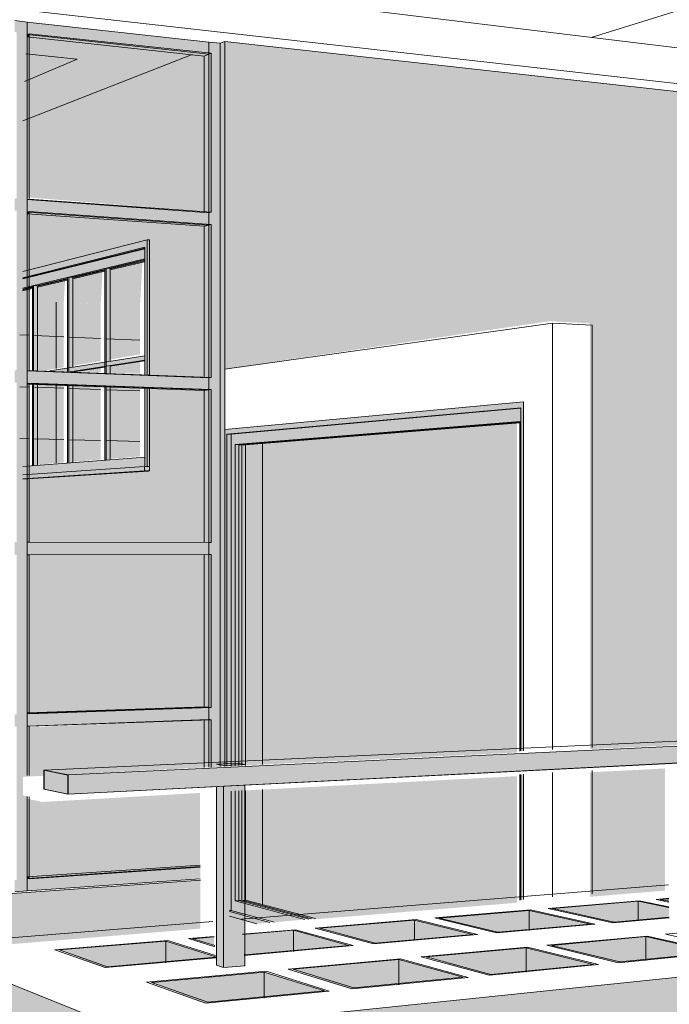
# Model space of a CAD drawing. Header units: metres. Extents: x -1.7 to 80, y -8.6 to 1.8.
# Tile 36 of 79: x 79.91138 to 79.91854, y 1.745 to 1.75586. Entities that reach past the tile are written whole.
import ezdxf

# ---------------------------------------------------------------- set-up
doc = ezdxf.new("R2010")
doc.units = ezdxf.units.M
for name, color, linetype, lineweight in [('A-CLNG', 13, 'Continuous', 9), ('A-CLNG-PATT', 13, 'Continuous', 9), ('A-FLOR', 192, 'Continuous', 9), ('A-GENM', 13, 'Continuous', 18), ('A-GLAZ', 151, 'Continuous', 9), ('A-GLAZ-CURT', 52, 'Continuous', 9), ('A-GLAZ-CWMG', 51, 'Continuous', 9), ('A-WALL', 5, 'Continuous', 18), ('A-WALL-PATT', 111, 'Continuous', 9)]:
    doc.layers.add(name, color=color, linetype=linetype, lineweight=lineweight)

# ---------------------------------------------------------------- blocks, each defined once
blk = doc.blocks.new('FP_6-paginação RESTAURANTE-BALCÃO DISTRIBUIÇÃO')
at = {"layer": 'A-WALL-PATT'}
for p, q in [((-4.09567, 1.752032), (-4.09567, 1.752695)), ((-4.094527, 1.752012), (-4.094527, 1.752744)), ((-4.096083, 1.752436), (-4.095835, 1.752424)), ((-4.095783, 1.752422), (-4.095518, 1.75241)), ((-4.095464, 1.752408), (-4.095182, 1.752395)), ((-4.095127, 1.752392), (-4.095112, 1.752392)), ((-4.094928, 1.752383), (-4.094824, 1.752379)), ((-4.094767, 1.752376), (-4.094444, 1.752362)), ((-4.094385, 1.752359), (-4.094038, 1.752343)), ((-4.093976, 1.752341), (-4.093603, 1.752324)), ((-4.096083, 1.751851), (-4.095835, 1.751842)), ((-4.095783, 1.751841), (-4.095584, 1.751834)), ((-4.09567, 1.751819), (-4.09567, 1.751881)), ((-4.095338, 1.751825), (-4.095182, 1.75182)), ((-4.095127, 1.751818), (-4.095112, 1.751818)), ((-4.094928, 1.751811), (-4.094824, 1.751808)), ((-4.094767, 1.751806), (-4.094444, 1.751795)), ((-4.094527, 1.750968), (-4.094527, 1.751841)), ((-4.09567, 1.750875), (-4.09567, 1.751771)), ((-4.094385, 1.751793), (-4.094038, 1.751781)), ((-4.093976, 1.751779), (-4.093603, 1.751766)), ((-4.096083, 1.751266), (-4.095835, 1.751261)), ((-4.095783, 1.751259), (-4.095518, 1.751253)), ((-4.095464, 1.751252), (-4.095182, 1.751245)), ((-4.095127, 1.751244), (-4.095112, 1.751244)), ((-4.094928, 1.751239), (-4.094824, 1.751237)), ((-4.094767, 1.751236), (-4.094444, 1.751228)), ((-4.094385, 1.751227), (-4.094038, 1.751219)), ((-4.093976, 1.751217), (-4.093603, 1.751208))]:
    blk.add_line(p, q, dxfattribs=at)
blk = doc.blocks.new('FP_7-paginação RESTAURANTE-BALCÃO DISTRIBUIÇÃO')
at = {"layer": 'A-CLNG-PATT', "lineweight": 18}
blk.add_line((-4.088626, 1.755665), (-4.074253, 1.760099), dxfattribs=at)

msp = doc.modelspace()

# ---------------------------------------------------------------- hatches: boundary and pattern name
at = {"layer": 'A-GENM'}
for points in [[(79.911912, 1.747317), (79.924181, 1.747946), (79.924181, 1.748109), (79.911912, 1.74753), (79.911912, 1.74739)], [(79.911909, 1.747316), (79.911909, 1.747317), (79.911647, 1.747373), (79.911647, 1.74758), (79.911644, 1.747581), (79.911644, 1.747372), (79.911905, 1.747317)], [(79.911912, 1.747317), (79.911912, 1.74753), (79.911647, 1.74758), (79.911647, 1.747373), (79.911909, 1.747317)], [(79.913626, 1.745405), (79.913626, 1.747403), (79.913548, 1.747398), (79.913548, 1.74543), (79.913599, 1.745414)], [(79.913626, 1.745405), (79.913862, 1.745426), (79.913862, 1.747415), (79.913626, 1.747403), (79.913626, 1.745417)], [(79.91264, 1.744088), (79.926331, 1.745657), (79.926331, 1.746091), (79.91264, 1.744679)], [(79.917928, 1.745897), (79.9182, 1.745921), (79.9182, 1.746136), (79.91726, 1.746055), (79.917914, 1.7459)], [(79.916643, 1.745783), (79.916999, 1.745815), (79.916999, 1.746035), (79.916003, 1.745951), (79.916627, 1.745787)], [(79.916999, 1.745815), (79.917673, 1.745884), (79.916999, 1.746035), (79.916999, 1.745824)], [(79.915285, 1.745663), (79.915734, 1.745703), (79.915734, 1.745929), (79.914683, 1.74584), (79.915266, 1.745669)], [(79.915734, 1.745703), (79.916377, 1.745769), (79.915734, 1.745929), (79.915734, 1.745713)], [(79.914399, 1.745584), (79.915007, 1.745648), (79.914399, 1.745817), (79.914399, 1.745595)], [(79.917989, 1.745454), (79.918285, 1.745483), (79.918285, 1.745746), (79.917245, 1.74565), (79.917973, 1.745458)], [(79.918285, 1.745483), (79.919063, 1.745572), (79.918285, 1.745746), (79.918285, 1.745521)], [(79.91264, 1.744088), (79.91264, 1.744679), (79.910215, 1.745648), (79.910215, 1.745164), (79.912468, 1.744164)], [(79.912323, 1.7454), (79.912989, 1.745459), (79.912989, 1.745698), (79.911816, 1.745599), (79.912301, 1.745409)], [(79.912989, 1.745459), (79.91354, 1.74552), (79.91354, 1.745525), (79.912989, 1.745698), (79.912989, 1.74547)], [(79.916564, 1.745314), (79.916963, 1.745353), (79.916963, 1.745624), (79.91586, 1.745522), (79.916544, 1.745319)], [(79.916963, 1.745353), (79.917708, 1.745439), (79.916963, 1.745624), (79.916963, 1.745362)], [(79.915047, 1.745165), (79.915561, 1.745215), (79.915561, 1.745494), (79.914392, 1.745386), (79.915024, 1.745172)], [(79.915561, 1.745215), (79.916269, 1.745298), (79.915561, 1.745494), (79.915561, 1.745256)], [(79.913431, 1.745006), (79.914075, 1.745069), (79.914075, 1.745356), (79.912832, 1.745241), (79.913429, 1.745007)], [(79.914075, 1.745069), (79.914737, 1.745148), (79.914075, 1.745356), (79.914075, 1.745109)]]:
    msp.add_hatch(color=256, dxfattribs=at).paths.add_polyline_path(points, flags=0)
h = msp.add_hatch(color=256, dxfattribs=at)
h.paths.add_polyline_path([(79.919145, 1.746005), (79.919341, 1.746022), (79.919341, 1.746231), (79.918829, 1.746189), (79.918829, 1.746073), (79.919133, 1.746007)], flags=0)
h.paths.add_polyline_path([(79.918538, 1.746135), (79.918538, 1.746164), (79.918442, 1.746156), (79.918521, 1.746139)], flags=0)
h = msp.add_hatch(color=256, dxfattribs=at)
h.paths.add_polyline_path([(79.9182, 1.745921), (79.91854, 1.745956), (79.91854, 1.746066), (79.9182, 1.746136), (79.9182, 1.745931)], flags=0)
h.paths.add_polyline_path([(79.918833, 1.745985), (79.9189, 1.745992), (79.918833, 1.746006), (79.918833, 1.74599)], flags=0)
h = msp.add_hatch(color=256, dxfattribs=at)
h.paths.add_polyline_path([(79.913848, 1.745535), (79.914399, 1.745584), (79.914399, 1.745817), (79.913835, 1.745769), (79.913835, 1.74554)], flags=0)
h.paths.add_polyline_path([(79.913522, 1.745645), (79.913522, 1.745743), (79.913289, 1.745723), (79.913489, 1.745656)], flags=0)
at = {"layer": 'A-GLAZ', "transparency": 33554471}
h = msp.add_hatch(color=256, dxfattribs=at)
h.paths.add_polyline_path([(79.909929, 1.750818), (79.910174, 1.750839), (79.910174, 1.751695), (79.909929, 1.751656), (79.909929, 1.750884)], flags=0)
h.paths.add_polyline_path([(79.909929, 1.7517), (79.910174, 1.751741), (79.910174, 1.751897), (79.909929, 1.751906), (79.909929, 1.751861)], flags=0)
h.paths.add_polyline_path([(79.910174, 1.75205), (79.910181, 1.752595), (79.909929, 1.752535), (79.909929, 1.752059), (79.91016, 1.75205)], flags=0)
h.paths.add_polyline_path([(79.910226, 1.752591), (79.910485, 1.752651), (79.910487, 1.752668), (79.910232, 1.752605), (79.910231, 1.75259)], flags=0)
h.paths.add_polyline_path([(79.910533, 1.752664), (79.910809, 1.752727), (79.91081, 1.752745), (79.910539, 1.752679), (79.910538, 1.752663)], flags=0)
h.paths.add_polyline_path([(79.910858, 1.752742), (79.911151, 1.752809), (79.911153, 1.752827), (79.910864, 1.752756), (79.910863, 1.75274)], flags=0)
h.paths.add_polyline_path([(79.911202, 1.752823), (79.911223, 1.752826), (79.911224, 1.752844), (79.911209, 1.752839), (79.911207, 1.752822)], flags=0)
h.paths.add_polyline_path([(79.911405, 1.752871), (79.911515, 1.752895), (79.911516, 1.752914), (79.911411, 1.752889), (79.911409, 1.75287)], flags=0)
h.paths.add_polyline_path([(79.911568, 1.75291), (79.911902, 1.752987), (79.911903, 1.753007), (79.911574, 1.752926), (79.911573, 1.752909)], flags=0)
h.paths.add_polyline_path([(79.911957, 1.753003), (79.912314, 1.753085), (79.912315, 1.753105), (79.911956, 1.753019), (79.911963, 1.753019), (79.911962, 1.753001)], flags=0)
h.paths.add_polyline_path([(79.912371, 1.753101), (79.912754, 1.753189), (79.912755, 1.75321), (79.91237, 1.753118), (79.912377, 1.753118), (79.912376, 1.7531)], flags=0)
h = msp.add_hatch(color=256, dxfattribs=at)
h.paths.add_polyline_path([(79.910536, 1.750865), (79.910539, 1.750865), (79.910539, 1.75175), (79.91081, 1.751792), (79.91081, 1.751795), (79.910536, 1.75175), (79.910536, 1.750883)], flags=0)
h.paths.add_polyline_path([(79.909936, 1.751656), (79.909936, 1.751657), (79.909929, 1.751656)], flags=0)
h.paths.add_polyline_path([(79.910536, 1.751797), (79.910539, 1.751798), (79.910539, 1.751882), (79.910536, 1.751883), (79.910536, 1.751858)], flags=0)
h.paths.add_polyline_path([(79.912377, 1.751997), (79.912377, 1.752037), (79.912369, 1.752035), (79.912356, 1.751997)], flags=0)
h.paths.add_polyline_path([(79.910539, 1.752034), (79.910539, 1.752679), (79.910536, 1.752679), (79.910536, 1.752034)], flags=0)
h.paths.add_polyline_path([(79.910232, 1.752589), (79.910232, 1.75259), (79.910228, 1.752589)], flags=0)
h.paths.add_polyline_path([(79.912704, 1.752696), (79.912732, 1.753198), (79.912354, 1.753108), (79.912331, 1.752715), (79.912644, 1.752699)], flags=0)
h.paths.add_polyline_path([(79.91227, 1.752718), (79.912292, 1.753093), (79.911939, 1.753009), (79.911922, 1.752736), (79.912125, 1.752726)], flags=0)
h.paths.add_polyline_path([(79.911863, 1.752739), (79.911879, 1.752995), (79.91155, 1.752916), (79.91154, 1.752756)], flags=0)
h.paths.add_polyline_path([(79.911483, 1.752759), (79.911492, 1.752902), (79.911386, 1.752877), (79.911379, 1.752765), (79.911401, 1.752764)], flags=0)
h.paths.add_polyline_path([(79.911195, 1.752774), (79.911199, 1.752833), (79.911184, 1.752829), (79.911181, 1.752775)], flags=0)
h.paths.add_polyline_path([(79.911125, 1.752778), (79.911128, 1.752816), (79.910999, 1.752785)], flags=0)
h = msp.add_hatch(color=256, dxfattribs=at)
h.paths.add_polyline_path([(79.910224, 1.750842), (79.910473, 1.750863), (79.910473, 1.751744), (79.910224, 1.751703), (79.910224, 1.750861)], flags=0)
h.paths.add_polyline_path([(79.910524, 1.750866), (79.910789, 1.750889), (79.910789, 1.751796), (79.910524, 1.751753), (79.910524, 1.750884)], flags=0)
h.paths.add_polyline_path([(79.910843, 1.750892), (79.911125, 1.750916), (79.911125, 1.751851), (79.910843, 1.751805), (79.910843, 1.750914)], flags=0)
h.paths.add_polyline_path([(79.911181, 1.750919), (79.911195, 1.75092), (79.911195, 1.751862), (79.911181, 1.75186), (79.911181, 1.750933)], flags=0)
h.paths.add_polyline_path([(79.911379, 1.750935), (79.911483, 1.750945), (79.911483, 1.751852), (79.911379, 1.751855), (79.911379, 1.750937)], flags=0)
h.paths.add_polyline_path([(79.91154, 1.750948), (79.911863, 1.750976), (79.911863, 1.751838), (79.91154, 1.75185), (79.91154, 1.750958)], flags=0)
h.paths.add_polyline_path([(79.911922, 1.750979), (79.91227, 1.751009), (79.91227, 1.751824), (79.911922, 1.751836), (79.911922, 1.751042)], flags=0)
h.paths.add_polyline_path([(79.912331, 1.751012), (79.912704, 1.751043), (79.912704, 1.751809), (79.912331, 1.751822), (79.912331, 1.751042)], flags=0)
h.paths.add_polyline_path([(79.910224, 1.75175), (79.910473, 1.751792), (79.910473, 1.751887), (79.910224, 1.751896), (79.910224, 1.751861)], flags=0)
h.paths.add_polyline_path([(79.910524, 1.7518), (79.910789, 1.751845), (79.910789, 1.751876), (79.910524, 1.751885), (79.910524, 1.751861)], flags=0)
h.paths.add_polyline_path([(79.910843, 1.751854), (79.910941, 1.751871), (79.910843, 1.751874), (79.910843, 1.751861)], flags=0)
h.paths.add_polyline_path([(79.912704, 1.751954), (79.912704, 1.752109), (79.912331, 1.752048), (79.912331, 1.751968), (79.912375, 1.751966)], flags=0)
h.paths.add_polyline_path([(79.91227, 1.75197), (79.91227, 1.752038), (79.911932, 1.751983), (79.912206, 1.751973)], flags=0)
h.paths.add_polyline_path([(79.91167, 1.751993), (79.911863, 1.752026), (79.911863, 1.752739), (79.91154, 1.752756), (79.91154, 1.751998)], flags=0)
h.paths.add_polyline_path([(79.911483, 1.752), (79.911483, 1.752759), (79.911379, 1.752765), (79.911381, 1.752004), (79.911401, 1.752003)], flags=0)
h.paths.add_polyline_path([(79.911195, 1.752011), (79.911195, 1.752774), (79.911181, 1.752775), (79.911181, 1.752012)], flags=0)
h.paths.add_polyline_path([(79.911125, 1.752014), (79.911125, 1.752778), (79.910999, 1.752785), (79.910843, 1.752746), (79.910843, 1.752024)], flags=0)
h.paths.add_polyline_path([(79.910789, 1.752026), (79.910789, 1.752733), (79.910524, 1.752667), (79.910524, 1.752037)], flags=0)
h.paths.add_polyline_path([(79.911922, 1.752036), (79.91227, 1.752094), (79.91227, 1.752718), (79.911922, 1.752736), (79.911922, 1.75212)], flags=0)
h.paths.add_polyline_path([(79.910473, 1.752038), (79.910473, 1.752654), (79.910224, 1.752591), (79.910224, 1.752048)], flags=0)
h.paths.add_polyline_path([(79.912331, 1.752104), (79.912704, 1.752168), (79.912704, 1.752696), (79.912331, 1.752715), (79.912331, 1.75212)], flags=0)
at = {"layer": 'A-GLAZ'}
h = msp.add_hatch(color=256, dxfattribs=at)
h.paths.add_polyline_path([(79.913993, 1.745888), (79.914135, 1.745901), (79.913691, 1.746023), (79.913691, 1.745973), (79.913837, 1.745932)], flags=0)
h.paths.add_polyline_path([(79.916907, 1.746152), (79.916936, 1.746155), (79.916936, 1.747538), (79.916907, 1.747536), (79.916907, 1.746158)], flags=0)
h.paths.add_polyline_path([(79.913641, 1.747624), (79.913661, 1.747625), (79.913661, 1.751289), (79.916907, 1.751578), (79.916907, 1.747794), (79.916936, 1.747796), (79.916936, 1.751646), (79.913641, 1.751338), (79.913641, 1.748081)], flags=0)
h = msp.add_hatch(color=256, dxfattribs=at)
h.paths.add_polyline_path([(79.914185, 1.745905), (79.914524, 1.745936), (79.913755, 1.746141), (79.913755, 1.747353), (79.913709, 1.74735), (79.913709, 1.746036), (79.914025, 1.745949)], flags=0)
h.paths.add_polyline_path([(79.916894, 1.74615), (79.916906, 1.746152), (79.916906, 1.747536), (79.916894, 1.747535), (79.916894, 1.746158)], flags=0)
h.paths.add_polyline_path([(79.913709, 1.747628), (79.913755, 1.74763), (79.913755, 1.751173), (79.916894, 1.751427), (79.916894, 1.747793), (79.916906, 1.747794), (79.916906, 1.751574), (79.913709, 1.751287), (79.913709, 1.748081)], flags=0)
at = {"layer": 'A-GLAZ', "transparency": 33554471}
h = msp.add_hatch(color=256, dxfattribs=at)
h.paths.add_polyline_path([(79.914567, 1.745939), (79.91464, 1.745945), (79.914054, 1.746097), (79.914054, 1.747369), (79.913796, 1.747355), (79.913796, 1.746145), (79.914433, 1.745975)], flags=0)
h.paths.add_polyline_path([(79.913796, 1.747632), (79.914054, 1.747644), (79.914057, 1.751186), (79.916893, 1.751414), (79.916893, 1.751423), (79.913796, 1.751171), (79.913796, 1.748081)], flags=0)
h = msp.add_hatch(color=256, dxfattribs=at)
h.paths.add_polyline_path([(79.914628, 1.745937), (79.916864, 1.74612), (79.916864, 1.747516), (79.914053, 1.747368), (79.914053, 1.746097), (79.914586, 1.745949)], flags=0)
h.paths.add_polyline_path([(79.914053, 1.747644), (79.916864, 1.747776), (79.916864, 1.751425), (79.914053, 1.751187), (79.914053, 1.74808)], flags=0)
at = {"layer": 'A-GLAZ'}
h = msp.add_hatch(color=256, dxfattribs=at)
h.paths.add_polyline_path([(79.91369, 1.746034), (79.913709, 1.746036), (79.913709, 1.74735), (79.91369, 1.747349), (79.91369, 1.746036)], flags=0)
h.paths.add_polyline_path([(79.913661, 1.747625), (79.913709, 1.747628), (79.913709, 1.751287), (79.913661, 1.751287), (79.913661, 1.748081)], flags=0)
h = msp.add_hatch(color=256, dxfattribs=at)
h.paths.add_polyline_path([(79.913755, 1.746141), (79.913796, 1.746145), (79.913796, 1.747355), (79.913755, 1.747353), (79.913755, 1.74615)], flags=0)
h.paths.add_polyline_path([(79.913755, 1.74763), (79.913796, 1.747632), (79.913796, 1.751172), (79.913755, 1.751173), (79.913755, 1.748081)], flags=0)
at = {"layer": 'A-GLAZ-CURT', "transparency": 33554471}
h = msp.add_hatch(color=256, dxfattribs=at)
h.paths.add_polyline_path([(79.911412, 1.754744), (79.911434, 1.754753), (79.911454, 1.755186), (79.911432, 1.755177), (79.911418, 1.754877)], flags=0)
h.paths.add_polyline_path([(79.911467, 1.755481), (79.911476, 1.75567), (79.911454, 1.755673), (79.911445, 1.755483), (79.91145, 1.755482)], flags=0)
for points in [[(79.911434, 1.754753), (79.913279, 1.755477), (79.911476, 1.75567), (79.911467, 1.755481), (79.912011, 1.755424), (79.911454, 1.755186), (79.91144, 1.754877)], [(79.911482, 1.755667), (79.911483, 1.755706), (79.911461, 1.755695), (79.91146, 1.755669)], [(79.913487, 1.753735), (79.913487, 1.755489), (79.911483, 1.755706), (79.911482, 1.755667), (79.913412, 1.755459), (79.913412, 1.753741), (79.913463, 1.753737)], [(79.911412, 1.753082), (79.911434, 1.753088), (79.911434, 1.753737), (79.911412, 1.753738), (79.911412, 1.753149)], [(79.91341, 1.751918), (79.91341, 1.753583), (79.911434, 1.753737), (79.911434, 1.753088), (79.912784, 1.753431), (79.912808, 1.75343), (79.912808, 1.751943), (79.912986, 1.751936)], [(79.911482, 1.753718), (79.911483, 1.753744), (79.911461, 1.753736), (79.91146, 1.753719)], [(79.913487, 1.751914), (79.913487, 1.753601), (79.911483, 1.753744), (79.911482, 1.753718), (79.913412, 1.753582), (79.913412, 1.751917), (79.913463, 1.751915)], [(79.912808, 1.751943), (79.912808, 1.75343), (79.912784, 1.753431), (79.911435, 1.753087), (79.911433, 1.752894), (79.911516, 1.752914), (79.911517, 1.752925), (79.911531, 1.752928), (79.911567, 1.752926), (79.911903, 1.753007), (79.911904, 1.753018), (79.911919, 1.753021), (79.911956, 1.753019), (79.912315, 1.753105), (79.912316, 1.753117), (79.912332, 1.75312), (79.91237, 1.753118), (79.912757, 1.75321), (79.912757, 1.751945), (79.912805, 1.751943)], [(79.911411, 1.752889), (79.911433, 1.752894), (79.911435, 1.753087), (79.911413, 1.753082), (79.911412, 1.7529)], [(79.911482, 1.751838), (79.911483, 1.751851), (79.911461, 1.751847), (79.91146, 1.751839)], [(79.913487, 1.750094), (79.913487, 1.751781), (79.911483, 1.751851), (79.911482, 1.751838), (79.913412, 1.751771), (79.913412, 1.750094), (79.913463, 1.750094)], [(79.911434, 1.750792), (79.912808, 1.750883), (79.912808, 1.751795), (79.912757, 1.751797), (79.912757, 1.751035), (79.911434, 1.750934), (79.911436, 1.750796)], [(79.91341, 1.750094), (79.91341, 1.751772), (79.912808, 1.751795), (79.912808, 1.750882), (79.911434, 1.750792), (79.911434, 1.750098), (79.912946, 1.750095)], [(79.911412, 1.750791), (79.911434, 1.750792), (79.911432, 1.750934), (79.911412, 1.750931), (79.911413, 1.750795)], [(79.911412, 1.750098), (79.911434, 1.750098), (79.911434, 1.750792), (79.911412, 1.750791), (79.911412, 1.750098)], [(79.911412, 1.748207), (79.911434, 1.748208), (79.911434, 1.749958), (79.911412, 1.749958), (79.911412, 1.748269)], [(79.911434, 1.748208), (79.91341, 1.748282), (79.91341, 1.74996), (79.911434, 1.749958), (79.911434, 1.748269)], [(79.911483, 1.748205), (79.913487, 1.748273), (79.913487, 1.74996), (79.913412, 1.749958), (79.913412, 1.748282), (79.911482, 1.748217), (79.911483, 1.748209)], [(79.911483, 1.748205), (79.911482, 1.748217), (79.91146, 1.748216), (79.911461, 1.748208)], [(79.911483, 1.746382), (79.911482, 1.746406), (79.91146, 1.746405), (79.911461, 1.746389)]]:
    msp.add_hatch(color=256, dxfattribs=at).paths.add_polyline_path(points, flags=0)
h = msp.add_hatch(color=256, dxfattribs=at)
h.paths.add_polyline_path([(79.911412, 1.753896), (79.911434, 1.753903), (79.911434, 1.754753), (79.911412, 1.754744), (79.911412, 1.753903)], flags=0)
h.paths.add_polyline_path([(79.911432, 1.755177), (79.911454, 1.755186), (79.911454, 1.755489), (79.911432, 1.755489), (79.911432, 1.755305)], flags=0)
h = msp.add_hatch(color=256, dxfattribs=at)
h.paths.add_polyline_path([(79.91341, 1.753742), (79.91341, 1.755461), (79.913279, 1.755477), (79.911434, 1.754753), (79.911434, 1.753903), (79.913318, 1.75375)], flags=0)
h.paths.add_polyline_path([(79.911454, 1.755186), (79.912011, 1.755424), (79.911454, 1.755487), (79.911454, 1.75531)], flags=0)
h = msp.add_hatch(color=256, dxfattribs=at)
h.paths.add_polyline_path([(79.912377, 1.751961), (79.912377, 1.751997), (79.912356, 1.751997), (79.912369, 1.752037), (79.912377, 1.752037), (79.912755, 1.752096), (79.912756, 1.752153), (79.912377, 1.752092), (79.912377, 1.753118), (79.912332, 1.75312), (79.912316, 1.753117), (79.912316, 1.752082), (79.911963, 1.752026), (79.911963, 1.753019), (79.911919, 1.753021), (79.911904, 1.753018), (79.911904, 1.752016), (79.91173, 1.751988), (79.911996, 1.751977), (79.912316, 1.752027), (79.912316, 1.751964), (79.912345, 1.751963)], flags=0)
h.paths.add_polyline_path([(79.911574, 1.751995), (79.911574, 1.752926), (79.911531, 1.752928), (79.911517, 1.752925), (79.911517, 1.751997), (79.911533, 1.751997)], flags=0)
h = msp.add_hatch(color=256, dxfattribs=at)
h.paths.add_polyline_path([(79.911517, 1.75094), (79.911574, 1.750945), (79.911574, 1.751843), (79.911517, 1.751845), (79.911517, 1.750955)], flags=0)
h.paths.add_polyline_path([(79.911904, 1.75097), (79.911963, 1.750975), (79.911963, 1.751828), (79.911904, 1.75183), (79.911904, 1.751037)], flags=0)
h.paths.add_polyline_path([(79.912316, 1.751002), (79.912377, 1.751007), (79.912377, 1.751812), (79.912316, 1.751814), (79.912316, 1.751036)], flags=0)
h = msp.add_hatch(color=256, dxfattribs=at)
h.paths.add_polyline_path([(79.911434, 1.746388), (79.913365, 1.746533), (79.913365, 1.747331), (79.911626, 1.747231), (79.911434, 1.747274), (79.911434, 1.746409)], flags=0)
h.paths.add_polyline_path([(79.911434, 1.74751), (79.91341, 1.747612), (79.91341, 1.748136), (79.911434, 1.748055), (79.911434, 1.747524)], flags=0)
h = msp.add_hatch(color=256, dxfattribs=at)
h.paths.add_polyline_path([(79.911483, 1.746382), (79.913369, 1.746511), (79.913368, 1.746535), (79.911482, 1.746406), (79.911483, 1.74639)], flags=0)
h.paths.add_polyline_path([(79.913412, 1.747613), (79.913487, 1.747617), (79.913487, 1.748139), (79.913412, 1.748136), (79.913412, 1.747623)], flags=0)
h = msp.add_hatch(color=256, dxfattribs=at)
h.paths.add_polyline_path([(79.911412, 1.746386), (79.911434, 1.746388), (79.911434, 1.747274), (79.911412, 1.747279), (79.911412, 1.746409)], flags=0)
h.paths.add_polyline_path([(79.911412, 1.747509), (79.911434, 1.74751), (79.911434, 1.748055), (79.911412, 1.748059), (79.911412, 1.747524)], flags=0)
at = {"layer": 'A-GLAZ-CWMG'}
for points in [[(79.911461, 1.753806), (79.911461, 1.755834), (79.911323, 1.755849), (79.911323, 1.755723), (79.911344, 1.755721), (79.911344, 1.753893), (79.911323, 1.753885), (79.911323, 1.753816), (79.911461, 1.753806)], [(79.913463, 1.755492), (79.913463, 1.755613), (79.911461, 1.755834), (79.911461, 1.755695), (79.911483, 1.755706), (79.913358, 1.755503)], [(79.91359, 1.753652), (79.91359, 1.755599), (79.913463, 1.755613), (79.913463, 1.755492), (79.913487, 1.755489), (79.913487, 1.753735), (79.913463, 1.753728), (79.913463, 1.753662), (79.913487, 1.75366)], [(79.913463, 1.753603), (79.913463, 1.753728), (79.911461, 1.753875), (79.911461, 1.753736), (79.911483, 1.753744), (79.913291, 1.753615)], [(79.911461, 1.751917), (79.911461, 1.753806), (79.911323, 1.753816), (79.911323, 1.753755), (79.911344, 1.753753), (79.911344, 1.751995), (79.911323, 1.751992), (79.911323, 1.751922), (79.911412, 1.751919)], [(79.91359, 1.75184), (79.91359, 1.753652), (79.913463, 1.753662), (79.913463, 1.753603), (79.913487, 1.753601), (79.913487, 1.751914), (79.913463, 1.751911), (79.913463, 1.751844), (79.913487, 1.751843)], [(79.911461, 1.750028), (79.911461, 1.751917), (79.911323, 1.751922), (79.911323, 1.751857), (79.911344, 1.751856), (79.911344, 1.750098), (79.911323, 1.750097), (79.911323, 1.750028), (79.911344, 1.750028)], [(79.913463, 1.751781), (79.913463, 1.751911), (79.911461, 1.751986), (79.911461, 1.751847), (79.911483, 1.751851), (79.912974, 1.751799)], [(79.91359, 1.750027), (79.91359, 1.75184), (79.913463, 1.751844), (79.913463, 1.751781), (79.913487, 1.751781), (79.913487, 1.750094), (79.913463, 1.750094), (79.913463, 1.750027), (79.91349, 1.750027)], [(79.911461, 1.749958), (79.913463, 1.74996), (79.913463, 1.750094), (79.911461, 1.750097), (79.911461, 1.74996)], [(79.911323, 1.748134), (79.911461, 1.748139), (79.911461, 1.750028), (79.911323, 1.750028), (79.911323, 1.749958), (79.911344, 1.749956), (79.911344, 1.7482), (79.911323, 1.748199), (79.911323, 1.748139)], [(79.913463, 1.748209), (79.91359, 1.748214), (79.91359, 1.750027), (79.913463, 1.750027), (79.913463, 1.74996), (79.913487, 1.749958), (79.913487, 1.748273), (79.913463, 1.748272), (79.913463, 1.748214)], [(79.911461, 1.748069), (79.913463, 1.748142), (79.913463, 1.748272), (79.911483, 1.748205), (79.911461, 1.748208), (79.911461, 1.748069)], [(79.911323, 1.74624), (79.911461, 1.74625), (79.911461, 1.747293), (79.911413, 1.747305), (79.911413, 1.747519), (79.911461, 1.747522), (79.911461, 1.748139), (79.911323, 1.748134), (79.911323, 1.748064), (79.911344, 1.748061), (79.911344, 1.746372), (79.911323, 1.746371), (79.911323, 1.746266)], [(79.913487, 1.747617), (79.91359, 1.747622), (79.91359, 1.748214), (79.913463, 1.748209), (79.913463, 1.748142), (79.913487, 1.748139), (79.913487, 1.748063)], [(79.911461, 1.74625), (79.913369, 1.746385), (79.913369, 1.746511), (79.911483, 1.746382), (79.911461, 1.746389), (79.911461, 1.746276)]]:
    msp.add_hatch(color=256, dxfattribs=at).paths.add_polyline_path(points, flags=0)
at = {"layer": 'A-WALL', "lineweight": 9}
msp.add_hatch(color=256, dxfattribs=at).paths.add_polyline_path([(79.91359, 1.747622), (79.913641, 1.747624), (79.913641, 1.755619), (79.91359, 1.755599), (79.91359, 1.74808)], flags=0)
at = {"layer": 'A-WALL'}
for points in [[(79.913641, 1.752007), (79.91402, 1.752063), (79.91402, 1.755577), (79.913641, 1.755619), (79.913641, 1.752298)], [(79.90115, 1.744162), (79.910142, 1.744994), (79.91, 1.745064), (79.91, 1.745558), (79.91337, 1.745834), (79.91337, 1.746369), (79.90115, 1.745496), (79.90115, 1.744445)]]:
    msp.add_hatch(color=256, dxfattribs=at).paths.add_polyline_path(points, flags=0)
h = msp.add_hatch(color=256, dxfattribs=at)
h.paths.add_polyline_path([(79.917667, 1.746186), (79.918497, 1.746254), (79.918497, 1.747601), (79.917667, 1.747558), (79.917667, 1.746362)], flags=0)
h.paths.add_polyline_path([(79.918795, 1.746278), (79.919511, 1.746337), (79.919511, 1.747655), (79.918795, 1.747617), (79.918795, 1.746594)], flags=0)
h.paths.add_polyline_path([(79.917667, 1.747814), (79.919511, 1.7479), (79.919511, 1.754967), (79.91402, 1.755577), (79.91402, 1.752063), (79.917223, 1.752535), (79.917667, 1.752511), (79.917667, 1.748076)], flags=0)
h.paths.add_polyline_path([(79.920643, 1.747994), (79.921139, 1.748017), (79.921139, 1.748232), (79.922302, 1.74828), (79.922304, 1.748565), (79.922308, 1.748588), (79.922329, 1.748655), (79.922337, 1.748667), (79.922363, 1.748688), (79.922375, 1.748697), (79.922411, 1.748707), (79.92245, 1.748702), (79.922481, 1.74869), (79.922498, 1.748671), (79.922516, 1.748659), (79.922531, 1.748635), (79.922552, 1.748543), (79.922553, 1.748534), (79.922551, 1.748456), (79.922517, 1.748456), (79.92251, 1.748456), (79.922509, 1.748543), (79.922503, 1.748585), (79.922495, 1.748616), (79.922474, 1.748647), (79.922456, 1.748657), (79.922436, 1.748662), (79.922411, 1.748664), (79.922381, 1.748655), (79.92237, 1.748644), (79.922358, 1.748623), (79.922348, 1.748588), (79.922344, 1.748543), (79.922344, 1.748281), (79.922985, 1.748308), (79.922985, 1.748642), (79.92302, 1.748644), (79.92302, 1.750137), (79.920643, 1.750122), (79.920643, 1.748018)], flags=0)

# ---------------------------------------------------------------- linework, layer by layer
at = {"layer": 'A-CLNG'}
for p, q in [((79.90129, 1.757659), (79.920718, 1.755295)), ((79.901233, 1.757119), (79.921179, 1.754865))]:
    msp.add_line(p, q, dxfattribs=at)
at = {"layer": 'A-FLOR'}
for p, q in [((79.912011, 1.755424), (79.911432, 1.755177)), ((79.911445, 1.755483), (79.912011, 1.755424))]:
    msp.add_line(p, q, dxfattribs=at)
at = {"layer": 'A-GENM', "lineweight": 9}
for p, q in [((79.923778, 1.74814), (79.911647, 1.747582)), ((79.911912, 1.74753), (79.924181, 1.748109)), ((79.924176, 1.747945), (79.911909, 1.747316)), ((79.924181, 1.747946), (79.911912, 1.747317)), ((79.911644, 1.747581), (79.911909, 1.747529)), ((79.911647, 1.747581), (79.911644, 1.747581)), ((79.911644, 1.747372), (79.911644, 1.747581)), ((79.911647, 1.747582), (79.911912, 1.74753)), ((79.911647, 1.747373), (79.911647, 1.74758)), ((79.913783, 1.747658), (79.913548, 1.747647)), ((79.913548, 1.747647), (79.913626, 1.747634)), ((79.913626, 1.747634), (79.913862, 1.747645)), ((79.913862, 1.747645), (79.913783, 1.747658)), ((79.911909, 1.747529), (79.911909, 1.747316)), ((79.911912, 1.747529), (79.911912, 1.747317)), ((79.911909, 1.747316), (79.911644, 1.747372)), ((79.911912, 1.747317), (79.911647, 1.747373)), ((79.913548, 1.747398), (79.913548, 1.74543)), ((79.913626, 1.747403), (79.913626, 1.745405)), ((79.913862, 1.745426), (79.913862, 1.747415)), ((79.918534, 1.746318), (79.913821, 1.745938)), ((79.918397, 1.746157), (79.918538, 1.746169)), ((79.918538, 1.746169), (79.918397, 1.746157)), ((79.918442, 1.746156), (79.918538, 1.746164)), ((79.91264, 1.744679), (79.926331, 1.746091)), ((79.917208, 1.746057), (79.918212, 1.746141)), ((79.918212, 1.746141), (79.917208, 1.746057)), ((79.91792, 1.7459), (79.917208, 1.746057)), ((79.917208, 1.746057), (79.91792, 1.7459)), ((79.917254, 1.746056), (79.9182, 1.746136)), ((79.917934, 1.745907), (79.917254, 1.746056)), ((79.9182, 1.746136), (79.91854, 1.746066)), ((79.9182, 1.745921), (79.9182, 1.746136)), ((79.918212, 1.746141), (79.91854, 1.746074)), ((79.91854, 1.746074), (79.918212, 1.746141)), ((79.918539, 1.746128), (79.918397, 1.746157)), ((79.918397, 1.746157), (79.918539, 1.746128)), ((79.918538, 1.746137), (79.918442, 1.746156)), ((79.915956, 1.745952), (79.917014, 1.746041)), ((79.917014, 1.746041), (79.915956, 1.745952)), ((79.916637, 1.745787), (79.915956, 1.745952)), ((79.915956, 1.745952), (79.916637, 1.745787)), ((79.916003, 1.745951), (79.916999, 1.746035)), ((79.916653, 1.745794), (79.916003, 1.745951)), ((79.916999, 1.746035), (79.917673, 1.745884)), ((79.916999, 1.745815), (79.916999, 1.746035)), ((79.917014, 1.746041), (79.917721, 1.745883)), ((79.917721, 1.745883), (79.917014, 1.746041)), ((79.918543, 1.745955), (79.91792, 1.7459)), ((79.91792, 1.7459), (79.918543, 1.745955)), ((79.918543, 1.745961), (79.917934, 1.745907)), ((79.913508, 1.745913), (79.910215, 1.745648)), ((79.914635, 1.745841), (79.915751, 1.745935)), ((79.915751, 1.745935), (79.914635, 1.745841)), ((79.91528, 1.745666), (79.914635, 1.745841)), ((79.914635, 1.745841), (79.91528, 1.745666)), ((79.914683, 1.74584), (79.915734, 1.745929)), ((79.915299, 1.745674), (79.914683, 1.74584)), ((79.915734, 1.745929), (79.916377, 1.745769)), ((79.915734, 1.745703), (79.915734, 1.745929)), ((79.915751, 1.745935), (79.916426, 1.745768)), ((79.916426, 1.745768), (79.915751, 1.745935)), ((79.917721, 1.745883), (79.916637, 1.745787)), ((79.916637, 1.745787), (79.917721, 1.745883)), ((79.917673, 1.745884), (79.916653, 1.745794)), ((79.918501, 1.745772), (79.919547, 1.745869)), ((79.919547, 1.745869), (79.918501, 1.745772)), ((79.91324, 1.745724), (79.913521, 1.745748)), ((79.913521, 1.745748), (79.91324, 1.745724)), ((79.913531, 1.745635), (79.91324, 1.745724)), ((79.91324, 1.745724), (79.913531, 1.745635)), ((79.913289, 1.745723), (79.913522, 1.745743)), ((79.91353, 1.74565), (79.913289, 1.745723)), ((79.913834, 1.745774), (79.914419, 1.745823)), ((79.914419, 1.745823), (79.913834, 1.745774)), ((79.913835, 1.745769), (79.914399, 1.745817)), ((79.914399, 1.745817), (79.915007, 1.745648)), ((79.914399, 1.745584), (79.914399, 1.745817)), ((79.914419, 1.745823), (79.915057, 1.745647)), ((79.915057, 1.745647), (79.914419, 1.745823)), ((79.916426, 1.745768), (79.91528, 1.745666)), ((79.91528, 1.745666), (79.916426, 1.745768)), ((79.916377, 1.745769), (79.915299, 1.745674)), ((79.917193, 1.745651), (79.918299, 1.745753)), ((79.918299, 1.745753), (79.917193, 1.745651)), ((79.917245, 1.74565), (79.918285, 1.745746)), ((79.918285, 1.745746), (79.919063, 1.745572)), ((79.918285, 1.745746), (79.918285, 1.745483)), ((79.918299, 1.745753), (79.919115, 1.745571)), ((79.919115, 1.745571), (79.918299, 1.745753)), ((79.919323, 1.745591), (79.918501, 1.745772)), ((79.918501, 1.745772), (79.919323, 1.745591)), ((79.910215, 1.745648), (79.91264, 1.744679)), ((79.911764, 1.745601), (79.913012, 1.745705)), ((79.913012, 1.745705), (79.911764, 1.745601)), ((79.911814, 1.7456), (79.912989, 1.745698)), ((79.912989, 1.745698), (79.91354, 1.745525)), ((79.912989, 1.745459), (79.912989, 1.745698)), ((79.913012, 1.745705), (79.913539, 1.74554)), ((79.913539, 1.74554), (79.913012, 1.745705)), ((79.915057, 1.745647), (79.913853, 1.74554)), ((79.913853, 1.74554), (79.915057, 1.745647)), ((79.915007, 1.745648), (79.913865, 1.745547)), ((79.915808, 1.745523), (79.916979, 1.745631)), ((79.916979, 1.745631), (79.915808, 1.745523)), ((79.91586, 1.745522), (79.916963, 1.745624)), ((79.916963, 1.745624), (79.917708, 1.745439)), ((79.916963, 1.745624), (79.916963, 1.745353)), ((79.916979, 1.745631), (79.917761, 1.745438)), ((79.917761, 1.745438), (79.916979, 1.745631)), ((79.917981, 1.745459), (79.917193, 1.745651)), ((79.917193, 1.745651), (79.917981, 1.745459)), ((79.917997, 1.745467), (79.917245, 1.74565)), ((79.91232, 1.745404), (79.911764, 1.745601)), ((79.911764, 1.745601), (79.91232, 1.745404)), ((79.912345, 1.745413), (79.911814, 1.7456)), ((79.913541, 1.745512), (79.91232, 1.745404)), ((79.91232, 1.745404), (79.913541, 1.745512)), ((79.913541, 1.745518), (79.912345, 1.745413)), ((79.913865, 1.745547), (79.913852, 1.745551)), ((79.916557, 1.74532), (79.915808, 1.745523)), ((79.915808, 1.745523), (79.916557, 1.74532)), ((79.916576, 1.745328), (79.91586, 1.745522)), ((79.919115, 1.745571), (79.917981, 1.745459)), ((79.917981, 1.745459), (79.919115, 1.745571)), ((79.919063, 1.745572), (79.917997, 1.745467)), ((79.913626, 1.745405), (79.913548, 1.74543)), ((79.913862, 1.745426), (79.913626, 1.745405)), ((79.914338, 1.745387), (79.91558, 1.745502)), ((79.91558, 1.745502), (79.914338, 1.745387)), ((79.914392, 1.745386), (79.915561, 1.745494)), ((79.915561, 1.745494), (79.916269, 1.745298)), ((79.915561, 1.745494), (79.915561, 1.745215)), ((79.91558, 1.745502), (79.916323, 1.745297)), ((79.916323, 1.745297), (79.91558, 1.745502)), ((79.917761, 1.745438), (79.916557, 1.74532)), ((79.916557, 1.74532), (79.917761, 1.745438)), ((79.917708, 1.745439), (79.916576, 1.745328)), ((79.912777, 1.745243), (79.914097, 1.745365)), ((79.914097, 1.745365), (79.912777, 1.745243)), ((79.912832, 1.745241), (79.914075, 1.745356)), ((79.914075, 1.745356), (79.914738, 1.745148)), ((79.914075, 1.745356), (79.914075, 1.745069)), ((79.914097, 1.745365), (79.914793, 1.745146)), ((79.914793, 1.745146), (79.914097, 1.745365)), ((79.915042, 1.745171), (79.914338, 1.745387)), ((79.914338, 1.745387), (79.915042, 1.745171)), ((79.915065, 1.74518), (79.914392, 1.745386)), ((79.916323, 1.745297), (79.915042, 1.745171)), ((79.915042, 1.745171), (79.916323, 1.745297)), ((79.916269, 1.745298), (79.915065, 1.74518)), ((79.913428, 1.745012), (79.912777, 1.745243)), ((79.912777, 1.745243), (79.913428, 1.745012)), ((79.913454, 1.745022), (79.912832, 1.745241)), ((79.914793, 1.745146), (79.913428, 1.745012)), ((79.913428, 1.745012), (79.914793, 1.745146)), ((79.914738, 1.745148), (79.913454, 1.745022))]:
    msp.add_line(p, q, dxfattribs=at)
at = {"layer": 'A-GLAZ'}
for p, q in [((79.912756, 1.753341), (79.911412, 1.753007)), ((79.911412, 1.753007), (79.912756, 1.753341)), ((79.912756, 1.753333), (79.911412, 1.753)), ((79.912784, 1.753431), (79.911413, 1.753082)), ((79.911413, 1.753014), (79.912757, 1.753349)), ((79.912757, 1.753349), (79.912757, 1.751941)), ((79.912784, 1.75194), (79.912784, 1.753431)), ((79.912808, 1.75343), (79.912784, 1.753431)), ((79.912808, 1.75343), (79.912808, 1.751939)), ((79.911412, 1.7529), (79.912756, 1.753222)), ((79.912332, 1.75312), (79.912316, 1.753117)), ((79.912316, 1.753117), (79.912316, 1.751959)), ((79.912332, 1.751959), (79.912332, 1.75312)), ((79.912332, 1.75312), (79.91237, 1.753118)), ((79.912755, 1.75321), (79.91237, 1.753118)), ((79.91237, 1.753118), (79.912377, 1.753118)), ((79.912754, 1.753189), (79.912376, 1.7531)), ((79.912377, 1.753111), (79.912754, 1.753201)), ((79.912377, 1.753118), (79.912377, 1.752092)), ((79.911903, 1.753007), (79.911567, 1.752926)), ((79.911919, 1.753021), (79.911904, 1.753018)), ((79.911904, 1.753018), (79.911904, 1.751976)), ((79.911919, 1.751976), (79.911919, 1.753021)), ((79.911919, 1.753021), (79.911956, 1.753019)), ((79.912315, 1.753105), (79.911956, 1.753019)), ((79.911956, 1.753019), (79.911963, 1.753019)), ((79.912314, 1.753085), (79.911962, 1.753001)), ((79.911963, 1.753012), (79.912315, 1.753096)), ((79.911963, 1.753019), (79.911963, 1.752026)), ((79.911515, 1.752895), (79.911409, 1.75287)), ((79.91141, 1.752881), (79.911516, 1.752906)), ((79.911516, 1.752914), (79.911411, 1.752889)), ((79.911531, 1.752928), (79.911517, 1.752925)), ((79.911517, 1.752925), (79.911517, 1.751993)), ((79.911531, 1.751992), (79.911531, 1.752928)), ((79.911531, 1.752928), (79.911567, 1.752926)), ((79.911567, 1.752926), (79.911574, 1.752926)), ((79.911902, 1.752987), (79.911573, 1.752909)), ((79.911574, 1.75292), (79.911903, 1.752998)), ((79.911574, 1.752926), (79.911574, 1.75199)), ((79.912756, 1.752153), (79.911708, 1.751985)), ((79.911929, 1.751975), (79.912756, 1.752105)), ((79.912315, 1.752027), (79.911973, 1.751974)), ((79.912755, 1.752096), (79.912377, 1.752037)), ((79.912377, 1.752037), (79.912377, 1.751957)), ((79.911517, 1.751845), (79.911517, 1.75094)), ((79.911531, 1.750941), (79.911531, 1.751844)), ((79.911574, 1.751843), (79.911574, 1.750945)), ((79.911904, 1.75183), (79.911904, 1.75097)), ((79.911919, 1.750971), (79.911919, 1.751829)), ((79.911963, 1.751828), (79.911963, 1.750975)), ((79.912316, 1.751814), (79.912316, 1.751002)), ((79.912332, 1.751003), (79.912332, 1.751813)), ((79.912377, 1.751812), (79.912377, 1.751007)), ((79.912757, 1.751797), (79.912757, 1.750931)), ((79.912784, 1.75093), (79.912784, 1.751796)), ((79.912808, 1.751795), (79.912808, 1.75093)), ((79.916936, 1.751646), (79.913641, 1.751338)), ((79.916936, 1.747796), (79.916936, 1.751646)), ((79.913661, 1.751289), (79.916907, 1.75158)), ((79.916906, 1.751574), (79.913709, 1.751287)), ((79.916907, 1.75158), (79.916907, 1.747794)), ((79.913755, 1.751173), (79.916894, 1.751429)), ((79.916893, 1.751423), (79.913796, 1.751172)), ((79.913826, 1.751172), (79.916893, 1.75142)), ((79.916893, 1.751414), (79.913867, 1.751171)), ((79.916894, 1.751429), (79.916894, 1.747793)), ((79.913641, 1.751338), (79.913641, 1.747624)), ((79.913661, 1.747625), (79.913661, 1.751289)), ((79.913709, 1.751287), (79.913661, 1.751289)), ((79.913709, 1.751287), (79.913709, 1.747628)), ((79.913755, 1.74763), (79.913755, 1.751173)), ((79.913796, 1.751172), (79.913755, 1.751173)), ((79.913796, 1.751172), (79.913796, 1.747632)), ((79.913826, 1.751172), (79.913796, 1.751172)), ((79.913867, 1.751171), (79.913796, 1.751172)), ((79.913826, 1.747633), (79.913826, 1.751172)), ((79.913867, 1.751171), (79.913867, 1.747635)), ((79.914054, 1.751187), (79.914054, 1.747644)), ((79.912756, 1.751036), (79.911412, 1.750932)), ((79.911517, 1.75094), (79.911531, 1.750941)), ((79.911904, 1.75097), (79.911919, 1.750971)), ((79.912316, 1.751002), (79.912332, 1.751003)), ((79.912808, 1.750882), (79.911412, 1.750791)), ((79.911412, 1.750791), (79.912798, 1.750881)), ((79.912753, 1.750931), (79.911413, 1.750838)), ((79.911413, 1.750795), (79.912753, 1.750883)), ((79.912753, 1.750883), (79.912753, 1.750931)), ((79.912753, 1.750931), (79.912808, 1.75093)), ((79.912808, 1.750882), (79.912753, 1.750883)), ((79.912808, 1.75093), (79.912784, 1.75093)), ((79.912808, 1.75093), (79.912808, 1.750882)), ((79.916894, 1.747535), (79.916894, 1.74615)), ((79.916907, 1.747536), (79.916907, 1.746152)), ((79.916936, 1.746155), (79.916936, 1.747538)), ((79.913755, 1.746141), (79.913755, 1.747353)), ((79.913796, 1.747355), (79.913796, 1.746145)), ((79.913826, 1.746147), (79.913826, 1.747357)), ((79.913867, 1.747359), (79.913867, 1.74615)), ((79.914054, 1.747369), (79.914054, 1.746097)), ((79.913709, 1.74735), (79.913709, 1.746036)), ((79.913796, 1.746145), (79.913755, 1.746141)), ((79.914524, 1.745936), (79.913755, 1.746141)), ((79.913867, 1.74615), (79.913796, 1.746145)), ((79.913826, 1.746147), (79.913796, 1.746145)), ((79.913796, 1.746145), (79.914567, 1.745939)), ((79.914598, 1.745942), (79.913826, 1.746147)), ((79.913867, 1.74615), (79.91464, 1.745945)), ((79.913709, 1.746036), (79.91369, 1.746034)), ((79.914135, 1.745901), (79.913691, 1.746024)), ((79.913691, 1.745973), (79.913993, 1.745888)), ((79.913709, 1.746036), (79.914185, 1.745905))]:
    msp.add_line(p, q, dxfattribs=at)
at = {"layer": 'A-GLAZ-CURT'}
for p, q in [((79.911483, 1.755705), (79.911461, 1.755695)), ((79.913488, 1.755489), (79.911483, 1.755705)), ((79.911483, 1.755705), (79.911483, 1.753882)), ((79.913488, 1.755489), (79.913462, 1.755479)), ((79.913462, 1.755479), (79.913462, 1.753728)), ((79.913488, 1.753735), (79.913488, 1.755489)), ((79.911483, 1.753882), (79.911461, 1.753875)), ((79.911483, 1.753882), (79.913488, 1.753735)), ((79.911483, 1.753743), (79.911461, 1.753736)), ((79.913488, 1.753601), (79.911483, 1.753743)), ((79.911483, 1.753743), (79.911483, 1.75199)), ((79.913462, 1.753728), (79.913488, 1.753735)), ((79.913488, 1.753601), (79.913462, 1.753595)), ((79.913462, 1.753595), (79.913462, 1.751911)), ((79.913488, 1.751914), (79.913488, 1.753601)), ((79.911483, 1.75199), (79.911461, 1.751986)), ((79.911483, 1.75199), (79.913488, 1.751914)), ((79.913462, 1.751911), (79.913488, 1.751914)), ((79.911483, 1.751851), (79.911461, 1.751847)), ((79.913488, 1.75178), (79.911483, 1.751851)), ((79.911483, 1.751851), (79.911483, 1.750097)), ((79.913488, 1.75178), (79.913462, 1.751777)), ((79.913462, 1.751777), (79.913462, 1.750094)), ((79.913488, 1.750094), (79.913488, 1.75178)), ((79.913462, 1.750094), (79.911461, 1.750097)), ((79.911483, 1.750097), (79.911461, 1.750097)), ((79.911483, 1.750097), (79.913488, 1.750094)), ((79.913462, 1.750094), (79.913488, 1.750094)), ((79.911461, 1.749958), (79.913462, 1.74996)), ((79.911483, 1.749958), (79.911461, 1.749958)), ((79.913488, 1.74996), (79.911483, 1.749958)), ((79.911483, 1.749958), (79.911483, 1.748205)), ((79.913462, 1.74996), (79.913462, 1.748276)), ((79.913488, 1.74996), (79.913462, 1.74996)), ((79.913488, 1.748273), (79.913488, 1.74996)), ((79.911483, 1.748205), (79.913488, 1.748273)), ((79.913462, 1.748276), (79.913488, 1.748273)), ((79.911483, 1.748205), (79.911461, 1.748208)), ((79.913488, 1.748139), (79.911483, 1.748066)), ((79.913488, 1.748139), (79.913462, 1.748143)), ((79.913462, 1.748142), (79.913462, 1.747616)), ((79.913488, 1.747617), (79.913488, 1.748139)), ((79.911483, 1.748066), (79.911461, 1.748069)), ((79.911483, 1.748066), (79.911483, 1.747523)), ((79.911483, 1.747288), (79.911483, 1.746382)), ((79.911483, 1.746382), (79.913369, 1.746511)), ((79.911483, 1.746382), (79.911461, 1.746389))]:
    msp.add_line(p, q, dxfattribs=at)
at = {"layer": 'A-GLAZ-CWMG'}
for p, q in [((79.911323, 1.755849), (79.911461, 1.755834)), ((79.911461, 1.755695), (79.911461, 1.755834)), ((79.913463, 1.755613), (79.911461, 1.755834)), ((79.911461, 1.755834), (79.911461, 1.753806)), ((79.913412, 1.755459), (79.91146, 1.755669)), ((79.913463, 1.755479), (79.911461, 1.755695)), ((79.913463, 1.755613), (79.91359, 1.755599)), ((79.913463, 1.755492), (79.913463, 1.755613)), ((79.913463, 1.755613), (79.913463, 1.755492)), ((79.91359, 1.753652), (79.91359, 1.755599)), ((79.913463, 1.755479), (79.913412, 1.755459)), ((79.913412, 1.753732), (79.913412, 1.755459)), ((79.913463, 1.753728), (79.913463, 1.755492)), ((79.913463, 1.755492), (79.913463, 1.755479)), ((79.911461, 1.753736), (79.911461, 1.753875)), ((79.913463, 1.753728), (79.911461, 1.753875)), ((79.911461, 1.753806), (79.911461, 1.751917)), ((79.913412, 1.753582), (79.91146, 1.753719)), ((79.913463, 1.753595), (79.911461, 1.753736)), ((79.913463, 1.753662), (79.913463, 1.753728)), ((79.913463, 1.753728), (79.913463, 1.753603)), ((79.913463, 1.753603), (79.913463, 1.753662)), ((79.91359, 1.75184), (79.91359, 1.753652)), ((79.913463, 1.753595), (79.913412, 1.753582)), ((79.913412, 1.751913), (79.913412, 1.753582)), ((79.913463, 1.751911), (79.913463, 1.753603)), ((79.913463, 1.753603), (79.913463, 1.753595)), ((79.911461, 1.751847), (79.911461, 1.751986)), ((79.913463, 1.751911), (79.911461, 1.751986)), ((79.911461, 1.751917), (79.911461, 1.750028)), ((79.913412, 1.751771), (79.91146, 1.751839)), ((79.913463, 1.751777), (79.911461, 1.751847)), ((79.913463, 1.751844), (79.913463, 1.751911)), ((79.913463, 1.751911), (79.913463, 1.751781)), ((79.913463, 1.751781), (79.913463, 1.751844)), ((79.91359, 1.750027), (79.91359, 1.75184)), ((79.913463, 1.751777), (79.913412, 1.751771)), ((79.913412, 1.750094), (79.913412, 1.751771)), ((79.913463, 1.750094), (79.913463, 1.751781)), ((79.913463, 1.751781), (79.913463, 1.751777)), ((79.911461, 1.749958), (79.911461, 1.750097)), ((79.913463, 1.750094), (79.911461, 1.750097)), ((79.913463, 1.750027), (79.913463, 1.750094)), ((79.913463, 1.750094), (79.913463, 1.74996)), ((79.913412, 1.74996), (79.91146, 1.749959)), ((79.911461, 1.750028), (79.911461, 1.748139)), ((79.913463, 1.74996), (79.911461, 1.749958)), ((79.913412, 1.748282), (79.913412, 1.74996)), ((79.913463, 1.74996), (79.913463, 1.750027)), ((79.913463, 1.748272), (79.913463, 1.74996)), ((79.91359, 1.748214), (79.91359, 1.750027)), ((79.91146, 1.748216), (79.913412, 1.748282)), ((79.913463, 1.748276), (79.911461, 1.748208)), ((79.913412, 1.748282), (79.913463, 1.748276)), ((79.913463, 1.748276), (79.913463, 1.748272)), ((79.913463, 1.748209), (79.913463, 1.748272)), ((79.913463, 1.748272), (79.913463, 1.748142)), ((79.911461, 1.748069), (79.911461, 1.748208)), ((79.913463, 1.748142), (79.911461, 1.748069)), ((79.911461, 1.748139), (79.911461, 1.747522)), ((79.913412, 1.747613), (79.913412, 1.74814)), ((79.913463, 1.748142), (79.913463, 1.748209)), ((79.913463, 1.747616), (79.913463, 1.748142)), ((79.91359, 1.747622), (79.91359, 1.748214)), ((79.911461, 1.747293), (79.911461, 1.74625)), ((79.91146, 1.746405), (79.913368, 1.746535)), ((79.911461, 1.746389), (79.913369, 1.746519)), ((79.911461, 1.74625), (79.911461, 1.746389)), ((79.911461, 1.74625), (79.913369, 1.746385)), ((79.911461, 1.74625), (79.911323, 1.74624))]:
    msp.add_line(p, q, dxfattribs=at)
at = {"layer": 'A-WALL', "lineweight": 9}
for p, q in [((79.913641, 1.755619), (79.91359, 1.755599)), ((79.919511, 1.754967), (79.913641, 1.755619)), ((79.913641, 1.747624), (79.913641, 1.755619)), ((79.913279, 1.755477), (79.911412, 1.754744)), ((79.917254, 1.752513), (79.913641, 1.752007)), ((79.917254, 1.747812), (79.917254, 1.752513)), ((79.917693, 1.752489), (79.917254, 1.752513)), ((79.917693, 1.752489), (79.917693, 1.747833)), ((79.913641, 1.751338), (79.916936, 1.751646)), ((79.916936, 1.751646), (79.916936, 1.747796)), ((79.912798, 1.750881), (79.911412, 1.750791)), ((79.917693, 1.747579), (79.917693, 1.746219)), ((79.916936, 1.747538), (79.916936, 1.746155)), ((79.917254, 1.746184), (79.917254, 1.747556)), ((79.91337, 1.746369), (79.90115, 1.745496)), ((79.913993, 1.745888), (79.913691, 1.745973))]:
    msp.add_line(p, q, dxfattribs=at)

# ---------------------------------------------------------------- block references
at = {"layer": 'A-CLNG', "lineweight": 18}
msp.add_blockref('FP_7-paginação RESTAURANTE-BALCÃO DISTRIBUIÇÃO', (84.006307, 0), dxfattribs=at)
at = {"layer": 'A-WALL', "lineweight": 9}
msp.add_blockref('FP_6-paginação RESTAURANTE-BALCÃO DISTRIBUIÇÃO', (84.006307, 0), dxfattribs=at)

doc.saveas('drawing.dxf')
